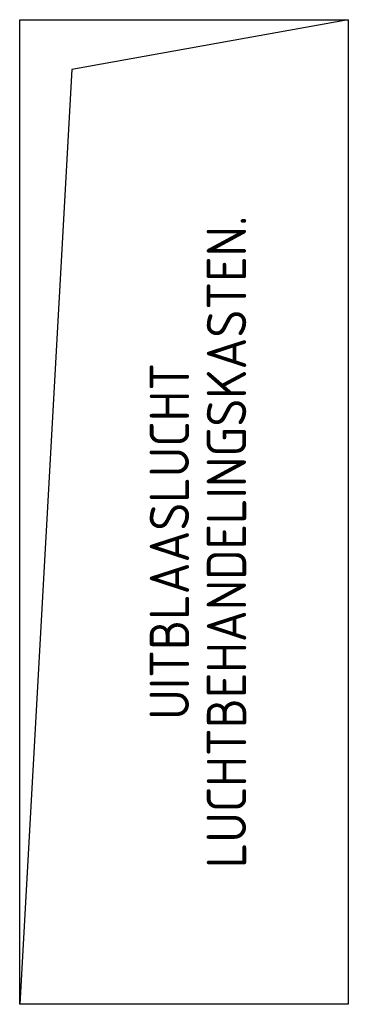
# Model space of a CAD drawing. Extents: x 51386 to 741080, y -643930 to -279818.
# Tile 16 of 34: x 350890 to 352390, y -304157 to -299657. Entities that reach past the tile are written whole.
import ezdxf

# ---------------------------------------------------------------- set-up
doc = ezdxf.new("R2010")
doc.units = 0
doc.header["$LTSCALE"] = 25
doc.layers.add('WL5501--_GKW-A', color=4, linetype='CONTINUOUS')
doc.styles.add('ISO', font='ISO.SHX')

msp = doc.modelspace()

# ---------------------------------------------------------------- linework, layer by layer
at = {"layer": 'WL5501--_GKW-A', "color": 7}
for p, q in [((350889.9, -304157.3), (350889.9, -299657.3)), ((350889.9, -299657.3), (352389.9, -299657.3)), ((352389.9, -299657.3), (351128, -299884.6)), ((352389.9, -299657.3), (352389.9, -304157.3)), ((351128, -299884.6), (350889.9, -304157.3)), ((352389.9, -304157.3), (350889.9, -304157.3))]:
    msp.add_line(p, q, dxfattribs=at)

# ---------------------------------------------------------------- texts
at = {"layer": 'WL5501--_GKW-A', "color": 7, "style": 'ISO'}
for s, p in [('LUCHTBEHANDELINGSKASTEN.', (351923.9, -303534.9)), ('UITBLAASLUCHT', (351663.3, -302856.9))]:
    msp.add_text(s, height=180, rotation=90, dxfattribs=at).set_placement(p)

doc.saveas('drawing.dxf')
